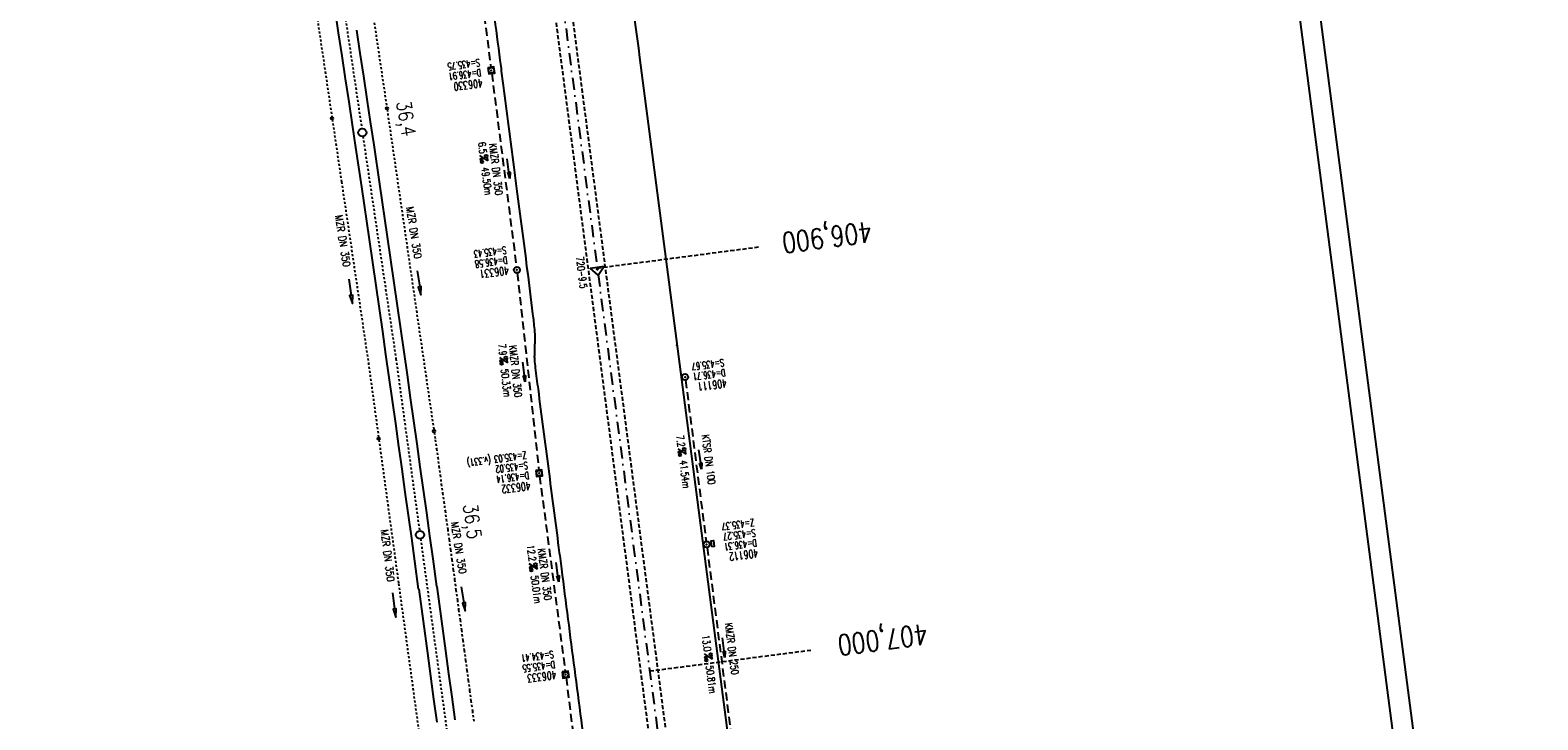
# Model space of a CAD drawing. Extents: x 445979 to 446542, y 447886 to 449065.
# Tile 5 of 17: x 446171 to 446542, y 448178 to 448347. Entities that reach past the tile are written whole.
import ezdxf
from ezdxf.enums import TextEntityAlignment as Align

# ---------------------------------------------------------------- set-up
doc = ezdxf.new("R2010")
doc.units = 0
doc.header["$LTSCALE"] = 2
doc.header["$MEASUREMENT"] = 0
for name, pattern in [('ACAD_ISO03W100', [0.5, 0.25, -0.25]), ('ACAD_ISO10W100W', [0.5, 0.25, -0.25]), ('AUSGEZOGEN', [0]), ('GESTRICH-X2', [1.5, 1, -0.5]), ('GESTRICHELT', [0.75, 0.5, -0.25]), ('STRICHPT-X3', [3, 1.5, -0.75, 0, -0.75])]:
    doc.linetypes.add(name, pattern=pattern)
doc.layers.get('0').update_dxf_attribs({"linetype": 'AUSGEZOGEN'})
for name, color, linetype in [('ACHSE', 250, 'STRICHPT-X3'), ('Bahnachse', 7, 'CONTINUOUS'), ('FBR', 8, 'CONTINUOUS'), ('Gleisachse', 7, 'CONTINUOUS'), ('HEKTOM', 250, 'GESTRICHELT'), ('KANAL', 7, 'GESTRICH-X2'), ('MS-UEBERFAHRT', 8, 'GESTRICHELT'), ('Netzknoten_PKT', 7, 'CONTINUOUS'), ('Netzknoten_PKT-NR', 7, 'CONTINUOUS'), ('Netzknoten_SIGNATUR', 7, 'CONTINUOUS'), ('PFEIL', 7, 'CONTINUOUS'), ('PKT', 7, 'CONTINUOUS'), ('Planeinteilung', 6, 'CONTINUOUS'), ('RAHMEN', 250, 'AUSGEZOGEN'), ('SCHACHTNR', 6, 'CONTINUOUS'), ('SCHSYMBOL', 7, 'AUSGEZOGEN'), ('TEXTO', 4, 'CONTINUOUS'), ('TEXTU', 4, 'CONTINUOUS'), ('Tiefenentwässerung', 15, 'CONTINUOUS')]:
    doc.layers.add(name, color=color, linetype=linetype)
doc.styles.add('ROMANS', font='romans.shx', dxfattribs={"width": 0.8})

# ---------------------------------------------------------------- blocks, each defined once
blk = doc.blocks.new('GST')
at = {"color": 0}
blk.add_circle((0, 0), 0.75, dxfattribs=at)
blk.add_point((0, 0), dxfattribs=at)
blk = doc.blocks.new('10')
blk.add_blockref('GST', (0, 0))
blk = doc.blocks.new('13')
blk.add_lwpolyline([(0.76, 1.22), (-0.75, 1.22), (-0.75, 1.8), (0.76, 1.8)], close=True)
at = {"rotation": 180}
blk.add_blockref('GST', (0, 0), dxfattribs=at)
blk = doc.blocks.new('PROM')
blk.add_line((1.57, 1.82), (0.02, 0.02))
for centre, radius in [((0.32, 1.51), 0.317), ((0.94, 0.29), 0.283), ((1.64, 0.29), 0.283)]:
    blk.add_circle(centre, radius)
blk.add_arc((0.99, 2.68), 1.03, 239.1414, 303.3549)
blk = doc.blocks.new('PFEIL2')
at = {"color": 0}
for p, q in [((0.88, 0), (-2.4, -0.01)), ((0.88, -0.27), (0.88, 0.28)), ((0.88, 0.28), (2.43, 0.01)), ((0.91, 0.27), (0.88, 0.26)), ((0.97, 0.26), (0.88, 0.25)), ((1.02, 0.25), (0.88, 0.23)), ((1.07, 0.24), (0.88, 0.21)), ((1.13, 0.23), (0.88, 0.19)), ((1.18, 0.22), (0.88, 0.17)), ((1.24, 0.21), (0.88, 0.15)), ((1.29, 0.21), (0.88, 0.14)), ((1.34, 0.2), (0.88, 0.12)), ((1.4, 0.19), (0.88, 0.1)), ((1.45, 0.18), (0.88, 0.08)), ((1.51, 0.17), (0.88, 0.06)), ((1.56, 0.16), (0.88, 0.04)), ((1.61, 0.15), (0.88, 0.02)), ((1.67, 0.14), (0.88, 0.01)), ((1.72, 0.13), (0.88, -0.01)), ((1.78, 0.12), (0.88, -0.03)), ((1.83, 0.11), (0.88, -0.05)), ((1.88, 0.1), (0.88, -0.07)), ((1.94, 0.09), (0.88, -0.09)), ((2.05, 0.08), (0.88, -0.12)), ((1.99, 0.08), (0.88, -0.11)), ((2.1, 0.07), (0.88, -0.14)), ((2.15, 0.06), (0.88, -0.16)), ((2.21, 0.05), (0.88, -0.18)), ((2.26, 0.04), (0.88, -0.2)), ((2.32, 0.03), (0.88, -0.22)), ((2.37, 0.02), (0.88, -0.23)), ((2.42, 0.01), (0.88, -0.25)), ((2.43, 0.01), (0.88, -0.27))]:
    blk.add_line(p, q, dxfattribs=at)
blk = doc.blocks.new('20')
blk.add_lwpolyline([(-0.75, -0.75), (0.75, -0.75), (0.75, 0.75), (-0.75, 0.75)], close=True)
blk.add_circle((0, 0), 0.676)
blk.add_point((0, 0))
blk = doc.blocks.new('Station_Netzknoten')
at = {"layer": 'Netzknoten_SIGNATUR'}
for p, q in [((-1.75, 0.5), (1.75, 0.5)), ((0, -1.5), (-1.75, 0.5)), ((0, -1.5), (1.75, 0.5))]:
    blk.add_line(p, q, dxfattribs=at)
blk.add_point((0, 0), dxfattribs=at)
blk = doc.blocks.new('PKT')
at = {"color": 0}
blk.add_circle((0, 0), 0.15, dxfattribs=at)
blk.add_point((0, 0), dxfattribs=at)
blk = doc.blocks.new('1135420')
blk.add_line((1135, 420), (0, 420))
at = {"layer": 'RAHMEN'}
blk.add_line((950, 415), (25, 415), dxfattribs=at)

msp = doc.modelspace()

# ---------------------------------------------------------------- linework, layer by layer
at = {"layer": 'ACHSE', "flags": 128}
msp.add_lwpolyline([(446175.19, 449011.57), (446178.7, 449000.59), (446186.09, 448976.7), (446193.24, 448952.75), (446200.15, 448928.72), (446206.82, 448904.63), (446213.25, 448880.47), (446219.44, 448856.25), (446225.39, 448831.97), (446231.09, 448807.62), (446236.55, 448783.23), (446241.77, 448758.78), (446246.75, 448734.28), (446251.48, 448709.73), (446255.96, 448685.14), (446260.2, 448660.5), (446264.2, 448635.82), (446267.94, 448611.1), (446271.45, 448586.35), (446273.48, 448571.12), (446274.72, 448561.57), (446277.95, 448536.77), (446281.17, 448511.98), (446284.4, 448487.19), (446287.63, 448462.4), (446290.86, 448437.61), (446294.08, 448412.82), (446303.76, 448338.45), (446310.22, 448288.86), (446329.58, 448140.12), (446334.86, 448099.55), (446342.49, 448040.96), (446358.62, 447917), (446358.74, 447916.1)], dxfattribs=at)
at = {"layer": 'Bahnachse', "linetype": 'ACAD_ISO10W100W'}
for points in [[(446237.08, 448420), (446245.95, 448365.9), (446252.29, 448323.19)], [(446252.58, 448321.21), (446260.7, 448266.5), (446266.48, 448224.19)], [(446266.75, 448222.21), (446277.25, 448145.35), (446279.9, 448125.1)]]:
    msp.add_lwpolyline(points, dxfattribs=at)
at = {"layer": 'Bahnachse', "linetype": 'Continuous'}
for centre in [(446252.43, 448322.2), (446266.62, 448223.2)]:
    msp.add_circle(centre, 1, dxfattribs=at)
at = {"layer": 'FBR'}
for points in [[(446284.92, 448350.29, -0.000569), (446286.46, 448338.55, -0.000027), (446287.08, 448333.75, -0.000007), (446289.69, 448313.68, -0.000039), (446290.38, 448308.33, -0.000011), (446292.92, 448288.79, -0.001957), (446294.32, 448277.61, -0.005659), (446294.75, 448273.74, -0.008178), (446294.86, 448272.41, -0.02248), (446294.87, 448271.93, -0.002011), (446294.85, 448271.17, 0.00093), (446294.8, 448269.53, 0.000345), (446294.74, 448267.62, 0.00127), (446294.73, 448267.09, 0.026277), (446294.76, 448266.25, 0.011347), (446294.96, 448264.3, 0.000134), (446295.64, 448259.05, 0.000036), (446298.19, 448239.42, 0.000002), (446300.71, 448220.06, -0.000009), (446301.39, 448214.83, -0.000327), (446302.98, 448202.47, 0.000286), (446304.58, 448190.11, 0.001369), (446306.24, 448177.62, -0.00141), (446307.84, 448165.48, -0.000091)], [(446276.85, 448412.78, -0.000015), (446279.81, 448389.6, 0.000226)], [(446297.31, 448519.71), (446298.03, 448514.18), (446301.26, 448489.39), (446304.49, 448464.6), (446307.71, 448439.8), (446310.94, 448415.01, 0.000001), (446315.78, 448377.83, -0.000001), (446320.62, 448340.64), (446327.08, 448291.06), (446346.44, 448142.31, -0.000003), (446351.72, 448101.75, 0.000004)], [(446308.68, 448159.02, -0.000032), (446311.04, 448140.73, -0.00014)]]:
    msp.add_lwpolyline(points, format="xyb", dxfattribs=at)
at = {"layer": 'Gleisachse', "linetype": 'Continuous'}
for p, q in [((446246.59, 448346.74), (446245.73, 448352.38)), ((446247.45, 448341.09), (446246.59, 448346.74)), ((446251.9, 448341.77), (446251.04, 448347.41)), ((446248.31, 448335.44), (446247.45, 448341.09)), ((446252.76, 448336.11), (446251.9, 448341.76)), ((446249.16, 448329.79), (446248.31, 448335.44)), ((446253.61, 448330.46), (446252.76, 448336.11)), ((446250, 448324.14), (446249.16, 448329.79)), ((446254.45, 448324.81), (446253.61, 448330.46)), ((446250.84, 448318.49), (446250, 448324.14)), ((446255.3, 448319.15), (446254.45, 448324.81)), ((446252.27, 448308.86), (446250.84, 448318.49)), ((446256.73, 448309.51), (446255.3, 448319.15)), ((446254.17, 448295.88), (446252.28, 448308.86)), ((446258.62, 448296.53), (446256.73, 448309.51)), ((446259.44, 448290.88), (446258.62, 448296.53)), ((446254.99, 448290.23), (446254.17, 448295.89)), ((446255.81, 448284.58), (446254.99, 448290.23)), ((446260.26, 448285.22), (446259.44, 448290.88)), ((446261.08, 448279.56), (446260.26, 448285.22)), ((446256.62, 448278.92), (446255.81, 448284.58)), ((446257.43, 448273.27), (446256.62, 448278.92)), ((446261.89, 448273.91), (446261.08, 448279.56)), ((446262.69, 448268.25), (446261.89, 448273.9)), ((446258.24, 448267.61), (446257.43, 448273.27)), ((446259.04, 448261.96), (446258.24, 448267.61)), ((446263.5, 448262.59), (446262.69, 448268.25)), ((446259.84, 448256.3), (446259.04, 448261.96)), ((446264.29, 448256.93), (446263.5, 448262.59)), ((446260.64, 448250.64), (446259.84, 448256.3)), ((446265.09, 448251.27), (446264.3, 448256.93)), ((446261.43, 448244.98), (446260.64, 448250.64)), ((446265.88, 448245.61), (446265.09, 448251.27)), ((446262.22, 448239.33), (446261.43, 448244.99)), ((446266.67, 448239.95), (446265.88, 448245.61)), ((446263, 448233.67), (446262.22, 448239.33)), ((446267.46, 448234.29), (446266.67, 448239.95)), ((446263.79, 448228.01), (446263, 448233.67)), ((446268.25, 448228.63), (446267.46, 448234.29)), ((446264.57, 448222.35), (446263.79, 448228.01)), ((446269.03, 448222.96), (446268.25, 448228.62)), ((446265.35, 448216.69), (446264.57, 448222.35)), ((446269.81, 448217.3), (446269.03, 448222.96)), ((446266.28, 448209.86), (446265.35, 448216.69)), ((446270.74, 448210.47), (446269.81, 448217.3)), ((446266.29, 448209.86), (446268.44, 448194.04)), ((446270.75, 448210.47), (446272.89, 448194.65)), ((446268.44, 448194.05), (446269.2, 448188.38)), ((446272.89, 448194.65), (446273.66, 448188.99)), ((446273.66, 448188.99), (446274.43, 448183.32)), ((446269.2, 448188.38), (446269.97, 448182.72)), ((446269.97, 448182.72), (446270.73, 448177.06)), ((446274.43, 448183.32), (446275.19, 448177.66))]:
    msp.add_line(p, q, dxfattribs=at)
at = {"layer": 'HEKTOM'}
for p, q in [((446310.22, 448288.87), (446349.87, 448294.06)), ((446323.13, 448189.69), (446362.78, 448194.84))]:
    msp.add_line(p, q, dxfattribs=at)
at = {"layer": 'KANAL', "linetype": 'GESTRICH-X2'}
for p, q in [((446277.72, 448386.63), (446284.06, 448338.25)), ((446284.25, 448336.78), (446290.34, 448289.16)), ((446290.53, 448287.66), (446295.84, 448239.13)), ((446337.22, 448220.09), (446343.5, 448171.19))]:
    msp.add_line(p, q, dxfattribs=at)
at = {"layer": 'KANAL'}
for p, q in [((446331.91, 448261.28), (446337, 448221.56)), ((446296.03, 448237.62), (446302.34, 448189.53)), ((446302.53, 448188.06), (446308.62, 448139.91))]:
    msp.add_line(p, q, dxfattribs=at)
at = {"layer": 'MS-UEBERFAHRT', "flags": 128}
for points in [[(446295.7, 448414.82), (446358.17, 447936.78)], [(446353.94, 447936.17), (446291.65, 448414.53)]]:
    msp.add_lwpolyline(points, dxfattribs=at)
at = {"layer": 'PKT'}
msp.add_point((446329.77, 448269.9), dxfattribs=at)
at = {"layer": 'Tiefenentwässerung', "linetype": 'ACAD_ISO03W100'}
for p, q in [((446252.71, 448367.01), (446258.43, 448328.45)), ((446239.17, 448364.89), (446244.95, 448326)), ((446258.52, 448327.85), (446270, 448249.01)), ((446245.03, 448325.41), (446247.3, 448310.12)), ((446247.3, 448310.12), (446253.92, 448265.49)), ((446253.91, 448265.57), (446256.43, 448247.16)), ((446256.51, 448246.56), (446261.34, 448211.18)), ((446261.34, 448211.18), (446267.26, 448167.88))]:
    msp.add_line(p, q, dxfattribs=at)
at = {"layer": 'Tiefenentwässerung', "linetype": 'Continuous'}
for points in [[(446249.07, 448286.09), (446249.67, 448282.13), (446249.28, 448282.07), (446249.97, 448280.16), (446250.07, 448282.19), (446249.67, 448282.13)], [(446265.93, 448288.18), (446266.53, 448284.22), (446266.14, 448284.16), (446266.83, 448282.24), (446266.93, 448284.28), (446266.53, 448284.22)], [(446259.84, 448208.91), (446260.37, 448204.95), (446259.98, 448204.89), (446260.64, 448202.96), (446260.77, 448205), (446260.37, 448204.95)], [(446276.75, 448210.41), (446277.42, 448206.47), (446277.03, 448206.4), (446277.76, 448204.5), (446277.82, 448206.54), (446277.42, 448206.47)]]:
    msp.add_lwpolyline(points, dxfattribs=at)
at = {"layer": 'Tiefenentwässerung', "linetype": 'ACAD_ISO03W100'}
msp.add_lwpolyline([(446270.1, 448248.42), (446270.38, 448246.57), (446270.65, 448244.39), (446270.98, 448242.21), (446271.25, 448240.03), (446271.58, 448237.85), (446271.85, 448235.67), (446272.18, 448233.49), (446272.45, 448231.31), (446272.78, 448229.13), (446273.06, 448226.95), (446273.42, 448224.48), (446273.78, 448222), (446274.09, 448219.52), (446274.46, 448217.05), (446274.77, 448214.57), (446275.13, 448212.09), (446275.44, 448209.61), (446275.81, 448207.14), (446276.12, 448204.66), (446276.48, 448202.19), (446276.79, 448199.7), (446277.16, 448197.23), (446277.47, 448194.75), (446277.83, 448192.28), (446278.15, 448189.8), (446278.46, 448187.32), (446278.82, 448184.84), (446279.14, 448182.31), (446279.5, 448179.84), (446279.82, 448177.36)], dxfattribs=at)
at = {"layer": 'Tiefenentwässerung', "linetype": 'Continuous'}
for centre in [(446244.99, 448325.71), (446258.48, 448328.15), (446270.04, 448248.71), (446256.47, 448246.86)]:
    msp.add_circle(centre, 0.3, dxfattribs=at)

# ---------------------------------------------------------------- block references
at = {"layer": 'Netzknoten_PKT'}
msp.add_blockref('PKT', (446310.25, 448288.6), dxfattribs=at)
at = {"layer": 'Netzknoten_SIGNATUR', "rotation": 8.200787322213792}
msp.add_blockref('Station_Netzknoten', (446310.25, 448288.6), dxfattribs=at)
at = {"layer": 'PFEIL'}
for p, rotation in [((446288.37, 448313.33), 277.3108000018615), ((446292.19, 448263.29), 276.243700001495), ((446335.54, 448241.76), 277.3226000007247), ((446300.43, 448214.03), 277.4809999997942), ((446341.31, 448195.44), 277.3241000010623)]:
    msp.add_blockref('PFEIL2', p, dxfattribs=dict(at, rotation=rotation))
at = {"layer": 'Planeinteilung', "linetype": 'Continuous', "rotation": 277.4163263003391}
msp.add_blockref('1135420', (445978.58, 449011.19), dxfattribs=at)
at = {"layer": 'SCHSYMBOL', "rotation": 277.4164000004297}
for name, p in [('20', (446284.15, 448337.51)), ('10', (446290.45, 448288.41)), ('10', (446331.81, 448262.04)), ('20', (446295.92, 448238.38)), ('13', (446337.11, 448220.83)), ('20', (446302.43, 448188.8))]:
    msp.add_blockref(name, p, dxfattribs=at)
at = {"layer": 'TEXTU'}
for p, rotation in [((446281.33, 448316.54), 277.3108000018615), ((446286.2, 448266.9), 276.243700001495), ((446330.05, 448244.4), 277.3226000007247), ((446293.47, 448216.04), 277.4809999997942), ((446336.55, 448193.9), 277.3241000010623)]:
    msp.add_blockref('PROM', p, dxfattribs=dict(at, rotation=rotation))

# ---------------------------------------------------------------- texts
at = {"layer": 'Bahnachse', "linetype": 'Continuous', "style": 'ROMANS', "width": 0.8337}
for s, rotation, p in [('36,4', 279.286, (446260.81, 448329.7)), ('36,5', 277.7423, (446277.2, 448230.6))]:
    msp.add_text(s, height=3.5, rotation=rotation, dxfattribs=at).set_placement(p)
at = {"layer": 'HEKTOM', "style": 'ROMANS', "width": 0.8}
for s, p in [('406,900', (446377.48, 448300.32)), ('407,000', (446391.17, 448201.3))]:
    msp.add_text(s, height=5, rotation=187.4164, dxfattribs=at).set_placement(p)
at = {"layer": 'Netzknoten_PKT-NR', "style": 'ROMANS', "width": 0.75}
msp.add_text('720-9.5', height=1.8, rotation=277.4135, dxfattribs=at).set_placement((446306, 448283.72), align=Align.RIGHT)
at = {"layer": 'SCHACHTNR', "style": 'ROMANS'}
for s, height, width, p in [('S=435.75', 1.8, 0.6, (446281.25, 448340.37)), ('D=436.91', 1.8, 0.6, (446281.56, 448337.88)), ('406330', 2, 0.7, (446281.91, 448335.41)), ('S=435.43', 1.8, 0.6, (446287.73, 448294.21)), ('D=436.58', 1.8, 0.6, (446288.04, 448291.74)), ('406331', 2, 0.7, (446288.35, 448289.28)), ('S=435.67', 1.8, 0.6, (446341.31, 448266.5)), ('D=436.71', 1.8, 0.6, (446341.66, 448264.03)), ('406111', 2, 0.7, (446341.97, 448261.53)), ('Z=435.03 (v.331)', 1.8, 0.6, (446292.72, 448243.72)), ('S=435.02', 1.8, 0.6, (446293.03, 448241.22)), ('D=436.14', 1.8, 0.6, (446293.34, 448238.75)), ('406332', 2, 0.7, (446293.69, 448236.28)), ('Z=435.37', 1.8, 0.6, (446348.7, 448227.12)), ('D=436.31', 1.8, 0.6, (446349.36, 448222.15)), ('S=435.27', 1.8, 0.6, (446349.05, 448224.62)), ('406112', 2, 0.7, (446349.67, 448219.68)), ('S=434.41', 1.8, 0.6, (446299.39, 448194.71)), ('D=435.55', 1.8, 0.6, (446299.73, 448192.21)), ('406333', 2, 0.7, (446300.05, 448189.74))]:
    msp.add_text(s, height=height, rotation=187.4164, dxfattribs=dict(at, width=width)).set_placement(p)
at = {"layer": 'TEXTO', "style": 'ROMANS', "width": 0.75}
for s, rotation, p in [('KMZR DN 350', 277.3108, (446284.39, 448313.05)), ('KMZR DN 350', 276.2437, (446289.21, 448263.36)), ('KTSR DN 100', 277.3226, (446336.72, 448241.63)), ('KMZR DN 350', 277.481, (446296.41, 448213.36)), ('KMZR DN 250', 277.3241, (446342.42, 448195.04))]:
    msp.add_text(s, height=1.8, rotation=rotation, dxfattribs=at).set_placement(p, align=Align.CENTER)
at = {"layer": 'TEXTU', "style": 'ROMANS', "width": 0.75}
for s, rotation, p in [('6.5', 277.3108, (446280.91, 448319.74)), ('49.50m', 277.3108, (446281.7, 448313.56)), ('7.9', 276.2437, (446285.86, 448270.11)), ('50.33m', 276.2437, (446286.51, 448263.93)), ('7.2', 277.3226, (446329.62, 448247.59)), ('41.54m', 277.3226, (446330.44, 448241.41)), ('12.2', 277.481, (446292.86, 448220.59)), ('50.01m', 277.481, (446293.86, 448213.05)), ('13.0', 277.3241, (446335.96, 448198.42)), ('50.81m', 277.3241, (446336.92, 448190.92))]:
    msp.add_text(s, height=1.8, rotation=rotation, dxfattribs=at).set_placement(p)
at = {"layer": 'Tiefenentwässerung', "linetype": 'Continuous', "style": 'ROMANS', "width": 0.8334}
for rotation, p in [(279.26, (446263.19, 448303.78)), (279.26, (446245.69, 448301.76)), (279.26, (446274.2, 448226.21)), (277.26, (446256.95, 448224.36))]:
    msp.add_text('MZR DN 350', height=1.8, rotation=rotation, dxfattribs=at).set_placement(p)

doc.saveas('drawing.dxf')
